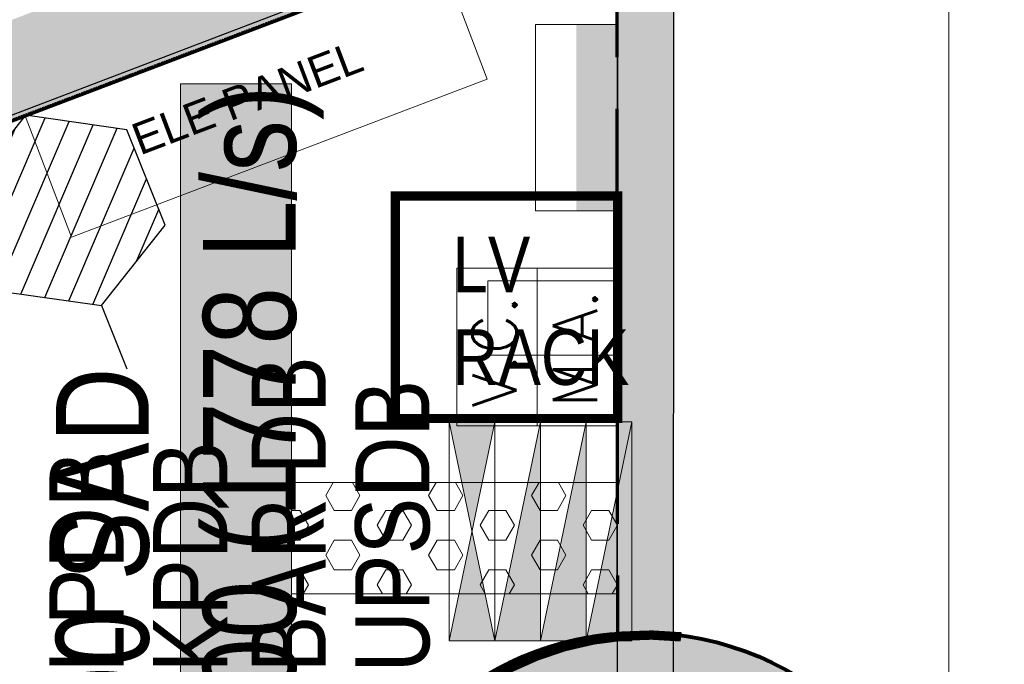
# Model space of a CAD drawing. Header units: millimetres. Extents: x -116878 to 389011, y -1241 to 103546.
# Tile 72 of 104: x 68783 to 71440, y 40104 to 41843. Entities that reach past the tile are written whole.
import ezdxf

# ---------------------------------------------------------------- set-up
doc = ezdxf.new("R2010")
doc.units = ezdxf.units.MM
doc.header["$MEASUREMENT"] = 0
doc.linetypes.add('DASHED', pattern=[0.75, 0.5, -0.25])
doc.layers.get('0').update_dxf_attribs({"color": 252})
for name, color, linetype, lineweight in [('& Lighting (Walls)', 160, 'Continuous', 15), ('02_Elevation 00', 252, 'Continuous', 9), ('300 MM CABLE TRAY FOR ELECTRICAL', 4, 'Continuous', 5), ('CCTV Legend', 7, 'Continuous', 0), ('DB ELDB', 4, 'Continuous', 0), ('DB LEGEND', 7, 'Continuous', 25), ('DB LPDB', 3, 'Continuous', 0), ('DB PDB', 30, 'Continuous', 0), ('DB UPSDB', 1, 'Continuous', 0), ('EQUIPMENT', 252, 'Continuous', 13), ('flooring 2', 252, 'Continuous', 0), ('MEPTEK-SAD', 6, 'Continuous', 30), ('MUSIC AMPLIFIER', 4, 'Continuous', 0), ('MUSIC VOLUME CONTROL', 30, 'Continuous', 0), ('Music-VOICE CONTROLLER', 30, 'Continuous', 0)]:
    doc.layers.add(name, color=color, linetype=linetype, lineweight=lineweight)
for name, color, linetype in [('00 Grey Dimension', 252, 'Continuous'), ('@ Electrical', 210, 'Continuous'), ('E Floor Lighting', 5, 'DASHED'), ('Electrical', 210, 'Continuous'), ('Equipment Name', 252, 'Continuous'), ('Layout', 252, 'Continuous'), ('LV RACK', 7, 'Continuous'), ('Wall', 252, 'Continuous')]:
    doc.layers.add(name, color=color, linetype=linetype)
doc.styles.add('ARC SCALE20', font='swissc.ttf', dxfattribs={"height": 40})
doc.styles.add('Arial_1', font='arial.ttf', dxfattribs={"width": 0.8, "height": 250})
doc.styles.add('ARL', font='ARIALN.TTF')
doc.styles.add('CKD_Dimension Text', font='BOOKOSI.TTF')
doc.styles.add('SAN', font='romans.shx')
doc.styles.add('US-75', font='arial.ttf', dxfattribs={"height": 200})

# ---------------------------------------------------------------- blocks, each defined once
blk = doc.blocks.new('gfbgfhdgfhdgfhfhg')
at = {"layer": '00 Grey Dimension', "color": 6}
blk.add_lwpolyline([(13658.96, -69.21), (14084.79, 92.75)], dxfattribs=at)
blk = doc.blocks.new('common wall')
at = {"layer": 'Wall'}
h = blk.add_hatch(color=253, dxfattribs=at)
h.dxf.hatch_style = 1
h.paths.add_polyline_path([(15937.48, 334.97), (15943.48, 334.97), (15943.52, 923.31), (15940.52, 924.39), (15937.52, 923.29)])
blk.add_lwpolyline([(15937.48, 334.97), (15943.48, 334.97), (15943.48, 812.27), (15943.53, 923.3), (15940.52, 924.39), (15937.53, 923.3), (15937.48, 812.27)], close=True, dxfattribs=at)
blk = doc.blocks.new('*E464', base_point=(8409.51, -390.23))
h = blk.add_hatch(color=253)
h.dxf.hatch_style = 1
edge = h.paths.add_edge_path()
edge.add_arc((8910.73, 103.55), 32.22, 0, 360)
at = {"layer": 'Wall', "lineweight": 80}
blk.add_circle((8910.73, 103.55), 32.22, dxfattribs=at)
blk = doc.blocks.new('*E477', base_point=(5385.6, -2464.8, -9402.3))
at = {"layer": 'Equipment Name', "color": 30, "linetype": 'Continuous', "lineweight": 5, "ltscale": 25, "insert": (6973.8, -648.4), "char_height": 75, "width": 1732.903, "attachment_point": 1, "rotation": 360, "style": 'CKD_Dimension Text'}
blk.add_mtext('\\pi579.40183;{\\fCentury Gothic|b0|i0|c0|p34;Bond Room}', dxfattribs=at)
blk = doc.blocks.new('uhbvfhu')
at = {"layer": '& Lighting (Walls)', "color": 160, "ltscale": 0.2, "const_width": 1}
blk.add_lwpolyline([(14093, -19.83, 1.115392), (14093.05, -84.89)], format="xyb", dxfattribs=at)
blk = doc.blocks.new('*E486', base_point=(13567.72, 411.8, 0))
at = {"layer": 'Layout', "xscale": 0.9943231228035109, "yscale": 0.9943231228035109, "zscale": 0.9943231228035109, "rotation": 359.9999999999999}
blk.add_blockref('uhbvfhu', (77.57, 1178.98), dxfattribs=at)
blk = doc.blocks.new('SSSS')
at = {"layer": 'Electrical'}
h = blk.add_hatch(dxfattribs=at)
h.set_pattern_fill('ANSI31', color=256, scale=20, angle=90)
h.set_pattern_definition([(135, (454.952, -797.769), (-1.767767, -1.767767), [])])
h.paths.add_polyline_path([(234.53, 455.25), (240, 464.74), (250.95, 464.74), (256.43, 455.25), (250.95, 445.77), (240, 445.77)])
blk.add_lwpolyline([(234.53, 455.25), (240, 445.77), (250.95, 445.77), (256.43, 455.25), (250.95, 464.74), (240, 464.74)], close=True, dxfattribs=at)
blk.add_lwpolyline([(234.53, 455.25), (227.25, 455.25)], dxfattribs=at)
blk = doc.blocks.new('lectrical')
at = {"layer": 'Electrical', "transparency": 33554687, "rotation": 111.7924720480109}
blk.add_blockref('SSSS', (839.22, 809.16), dxfattribs=at)
blk = doc.blocks.new('A$C27041A14')
at = {"layer": 'CCTV Legend', "lineweight": 0}
h = blk.add_hatch(color=3, dxfattribs=at)
h.set_gradient(color1=(0, 255, 0), one_color=1, tint=1)
h.paths.add_polyline_path([(-251.2, 110.1), (-251.2, 0), (251.2, 0), (251.2, 110.1)])
at = {"layer": 'CCTV Legend', "color": 3, "lineweight": 0}
blk.add_lwpolyline([(251.2, 0), (-251.2, 0), (-251.2, 220.2), (251.2, 220.2)], close=True, dxfattribs=at)
blk = doc.blocks.new('VOICE CONTROLER')
at = {"layer": 'MUSIC VOLUME CONTROL'}
blk.add_lwpolyline([(-13.48, 13.74), (13.48, 13.74), (13.48, 0), (-13.48, 0)], close=True, dxfattribs=at)
at = {"layer": 'MUSIC VOLUME CONTROL', "style": 'SAN'}
blk.add_text('V.C.', height=7.56, dxfattribs=at).set_placement((-10.33, 3.5))
blk = doc.blocks.new('MUSIC AMPL.')
at = {"layer": 'MUSIC AMPLIFIER'}
blk.add_lwpolyline([(-8.98, 9.16), (8.98, 9.16), (8.98, 0), (-8.98, 0)], close=True, dxfattribs=at)
at = {"layer": 'MUSIC AMPLIFIER', "style": 'SAN'}
blk.add_text('M.A.', height=5.04, dxfattribs=at).set_placement((-6.88, 2.33))
blk = doc.blocks.new('LPDB')
at = {"layer": 'DB UPSDB'}
h = blk.add_hatch(color=6, dxfattribs=at)
h.dxf.hatch_style = 1
h.paths.add_polyline_path([(295.3, 0), (-295.3, 123), (-295.3, 0)])
at = {"layer": 'DB UPSDB', "color": 6}
blk.add_line((-295.3, 123), (295.3, 0), dxfattribs=at)
blk.add_lwpolyline([(-295.3, 123), (295.3, 123), (295.3, 0), (-295.3, 0)], close=True, dxfattribs=at)
blk = doc.blocks.new('UPSDB')
at = {"layer": 'DB UPSDB'}
h = blk.add_hatch(color=256, dxfattribs=at)
h.dxf.hatch_style = 1
h.paths.add_polyline_path([(2964944.7, 494344.5), (2965544.7, 494219.5), (2965544.7, 494344.5)])
blk.add_line((2965544.7, 494219.5), (2964944.7, 494344.5), dxfattribs=at)
blk.add_lwpolyline([(2965544.7, 494219.5), (2964944.7, 494219.5), (2964944.7, 494344.5), (2965544.7, 494344.5)], close=True, dxfattribs=at)
blk = doc.blocks.new('A$C688C6D4A')
at = {"layer": 'DB UPSDB'}
h = blk.add_hatch(color=4, dxfattribs=at)
h.dxf.hatch_style = 1
h.paths.add_polyline_path([(295.3, -61.5), (-295.3, 61.5), (-295.3, -61.5)])
at = {"layer": 'DB UPSDB', "color": 4}
blk.add_line((-295.3, 61.5), (295.3, -61.5), dxfattribs=at)
blk.add_lwpolyline([(-295.3, 61.5), (295.3, 61.5), (295.3, -61.5), (-295.3, -61.5)], close=True, dxfattribs=at)
blk = doc.blocks.new('PDB')
at = {"layer": 'DB PDB'}
h = blk.add_hatch(color=256, dxfattribs=at)
h.dxf.hatch_style = 1
h.paths.add_polyline_path([(310682.8, -213901.5), (310982.8, -213964), (310982.8, -213839)])
h.paths.add_polyline_path([(310382.8, -213839), (310382.8, -213964), (310682.8, -213901.5)])
for p, q in [((310382.8, -213839), (310982.8, -213964)), ((310382.8, -213964), (310982.8, -213839))]:
    blk.add_line(p, q, dxfattribs=at)
blk.add_lwpolyline([(310382.8, -213839), (310982.8, -213839), (310982.8, -213964), (310382.8, -213964)], close=True, dxfattribs=at)

msp = doc.modelspace()

# ---------------------------------------------------------------- hatches: boundary and pattern name
at = {"true_color": 0xadddf7, "transparency": 33554559}
h = msp.add_hatch(color=141, dxfattribs=at)
h.dxf.hatch_style = 1
h.paths.add_polyline_path([(71289.9, 41922.4), (71289.9, 42192.5), (70468.5, 42490.3), (54033.4, 36250.8), (54122.6, 36013), (70470.6, 42219.4)])

# ---------------------------------------------------------------- linework, layer by layer
at = {"color": 14}
msp.add_line((59575.2, 38075.6), (70394.5, 42209.2), dxfattribs=at)
at = {"layer": 'flooring 2', "color": 152, "lineweight": 70, "true_color": 0x2776bb}
msp.add_lwpolyline([(54123.6, 36013.3), (70470.6, 42219.4), (71289.9, 41922.4)], dxfattribs=at)

# ---------------------------------------------------------------- block references
at = {"layer": '00 Grey Dimension', "xscale": 25.4, "yscale": 25.4, "zscale": 25.4}
msp.add_blockref('gfbgfhdgfhdgfhfhg', (-287359.3, 39834.6), dxfattribs=at)

# ---------------------------------------------------------------- next in the draw order: block references
at = {"layer": 'EQUIPMENT', "color": 8, "rotation": 90}
msp.add_blockref('*E477', (71251.2, 27832.7, -9402.3), dxfattribs=at)

# ---------------------------------------------------------------- next in the draw order: hatches: boundary and pattern name
at = {"layer": '300 MM CABLE TRAY FOR ELECTRICAL', "lineweight": 0}
h = msp.add_hatch(dxfattribs=at)
h.set_pattern_fill('HEX', color=256, scale=370.37037, angle=-90)
h.set_pattern_definition([(270, (89820.135, 258421.405), (80.187537, -1e-14), [46.296296, -92.592593]), (30, (89820.135, 258421.405), (-40.09377, 69.444444), [46.296296, -92.592593]), (330, (89820.135, 258375.11), (40.09377, 69.444444), [46.296296, -92.592593])])
h.paths.add_polyline_path([(69516.7, 41670), (69517.1, 32123.8), (69217.1, 32123.6), (69216.7, 41669.8)])
h = msp.add_hatch(dxfattribs=at)
h.set_pattern_fill('HEX', color=256, scale=370.37037, angle=-180)
h.set_pattern_definition([(180, (290094.796, 19991.1), (-3e-14, -80.187537), [46.296296, -92.592593]), (300, (290094.796, 19991.1), (69.444444, 40.09377), [46.296296, -92.592593]), (240, (290048.5, 19991.1), (69.444444, -40.09377), [46.296296, -92.592593])])
h.paths.add_polyline_path([(70394.4, 40294.4), (69516.9, 40294.4), (69516.7, 40594.4), (70394.1, 40594.4)])

# ---------------------------------------------------------------- next in the draw order: linework, layer by layer
at = {"color": 244, "linetype": 'DASHED', "lineweight": 70, "ltscale": 0.6, "true_color": 0x991b1e}
msp.add_lwpolyline([(70394.5, 38555.1, -0.925711), (70396.8, 40187.1), (70394.5, 42190.5), (54123.6, 36013.3), (59399.4, 21932.5), (67804, 25227.5), (68958.9, 22338.8), (70465.4, 22887.8), (70546.9, 22858.9), (70554.6, 27248.3), (70394.5, 27247), (70396.9, 30343, -0.9334), (70394.5, 31976.5), (70394.5, 38555.1)], format="xyb", dxfattribs=at)
at = {"layer": '02_Elevation 00'}
msp.add_lwpolyline([(71289.9, 43189.7), (71289.9, 30282.1), (71099.9, 30259.5), (71439.6, 30215), (71289.9, 30190.4), (71289.9, 19455.2)], dxfattribs=at)
at = {"layer": '300 MM CABLE TRAY FOR ELECTRICAL', "lineweight": 0, "elevation": 0}
for points in [[(69516.7, 41670), (69517.1, 32123.8), (69217.1, 32123.6), (69216.7, 41669.8)], [(70394.4, 40294.4), (69516.9, 40294.4), (69516.7, 40594.4), (70394.1, 40594.4)]]:
    msp.add_lwpolyline(points, close=True, dxfattribs=at)
at = {"layer": 'DB UPSDB'}
for points in [[(68922.8, 41256.2), (70044.5, 41682.5), (69920.2, 42009.7), (68798.4, 41583.3)], [(70045.8, 40938.4), (70395.8, 40938.4), (70395.8, 41138.4), (70045.8, 41138.4)]]:
    msp.add_lwpolyline(points, close=True, dxfattribs=at)
at = {"layer": 'LV RACK', "const_width": 25, "elevation": 0.1}
msp.add_lwpolyline([(69796.7, 40767.2), (70396.7, 40767.2), (70396.7, 41367.2), (69796.7, 41367.2)], close=True, dxfattribs=at)

# ---------------------------------------------------------------- next in the draw order: block references
at = {"transparency": 33554521, "xscale": 25.4, "yscale": 25.4, "zscale": 25.4}
msp.add_blockref('*E464', (57727.8, 26828.9), dxfattribs=at)
at = {"layer": '@ Electrical', "xscale": 25.28240740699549, "yscale": 25.28240740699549, "zscale": 25.28240740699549}
msp.add_blockref('lectrical', (60675.2, 19381.3), dxfattribs=at)
at = {"layer": 'CCTV Legend', "rotation": 90}
msp.add_blockref('A$C27041A14', (70395.4, 41578.2), dxfattribs=at)
at = {"layer": 'DB ELDB', "rotation": 90}
msp.add_blockref('A$C688C6D4A', (70249.8, 40463), dxfattribs=at)
at = {"layer": 'DB LPDB', "rotation": 90}
msp.add_blockref('LPDB', (70188.3, 40463), dxfattribs=at)
at = {"layer": 'DB PDB', "xscale": 0.9843749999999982, "yscale": 0.9843749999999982, "zscale": 0.9843749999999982, "rotation": 90.00018102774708}
msp.add_blockref('PDB', (-140554.6, -265366.1), dxfattribs=at)
at = {"layer": 'DB UPSDB', "xscale": 0.9843749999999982, "yscale": 0.9843749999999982, "zscale": 0.9843749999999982, "rotation": 270.0001810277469}
msp.add_blockref('UPSDB', (-416195.1, 2959374.3), dxfattribs=at)
at = {"layer": 'E Floor Lighting', "xscale": 25.37496114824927, "yscale": 25.37496114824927, "zscale": 25.37496114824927, "rotation": 359.9736113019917}
msp.add_blockref('*E486', (57291.8, 21217.5, 0), dxfattribs=at)
at = {"layer": 'MUSIC AMPLIFIER', "xscale": 23.67602340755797, "yscale": 23.67602340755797, "zscale": 23.67602340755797, "rotation": 90}
msp.add_blockref('MUSIC AMPL.', (70395.9, 40960.2), dxfattribs=at)
at = {"layer": 'Music-VOICE CONTROLLER', "xscale": 15.78401560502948, "yscale": 15.78401560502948, "zscale": 15.78401560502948, "rotation": 90}
msp.add_blockref('VOICE CONTROLER', (70179.1, 40960.2), dxfattribs=at)
at = {"layer": 'Wall', "xscale": 25.4, "yscale": 25.4, "zscale": 25.4}
msp.add_blockref('common wall', (-334417.5, 18739.4), dxfattribs=at)

# ---------------------------------------------------------------- next in the draw order: texts
at = {"layer": 'DB LEGEND', "color": 0, "lineweight": 30, "style": 'ARL'}
for s, p in [('BAR DB ', (69608.9, 40082.3, 0)), ('UPSDB ', (69888.6, 40082.3, 0)), ('KPDB ', (69343.2, 40082.3, 0)), ('LPDB ', (69063.5, 40082.3, 0))]:
    msp.add_text(s, height=200, rotation=90, dxfattribs=at).set_placement(p)
at = {"layer": 'DB LPDB', "color": 0, "insert": (69686.9, 41787.9, -13.4), "char_height": 85.71, "attachment_point": 3, "rotation": 20.7958, "style": 'US-75'}
msp.add_mtext_dynamic_manual_height_columns('ELE PANEL', width=1156.637, gutter_width=857.1, heights=[0], dxfattribs=at)
at = {"layer": 'LV RACK', "color": 3, "insert": (69950.8, 41257.8, 0.1), "char_height": 150, "attachment_point": 1, "style": 'ARC SCALE20'}
msp.add_mtext_dynamic_manual_height_columns('LV RACK', width=47.052, gutter_width=200, heights=[0], dxfattribs=at)
at = {"layer": 'MEPTEK-SAD', "char_height": 250, "attachment_point": 1, "rotation": 89.9961, "style": 'Arial_1'}
for s, insert, width in [('BOD:3700 (1778 L/s)', (69278, 39025), 3193.923), ('1000x300 SAD', (68881.1, 39025.1), 2257.552)]:
    msp.add_mtext(s, dxfattribs=dict(at, insert=insert, width=width))

doc.saveas('drawing.dxf')
